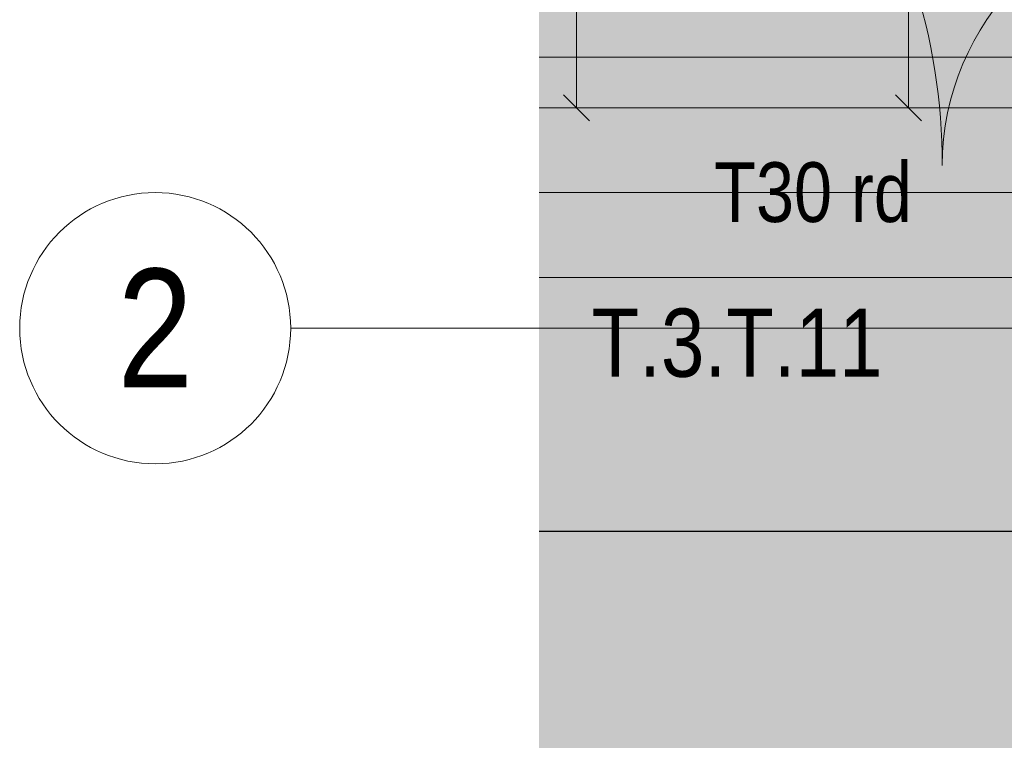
# Model space of a CAD drawing. Extents: x -620 to 3480, y 62 to 1112.
# Tile 70 of 76: x -577 to -547, y 815 to 837. Entities that reach past the tile are written whole.
import ezdxf
from ezdxf.enums import TextEntityAlignment as Align
from ezdxf.lldxf.tags import DXFTag

# ---------------------------------------------------------------- set-up
doc = ezdxf.new("R2010")
doc.units = 0
doc.layers.get('0').update_dxf_attribs({"lineweight": 13})
for name, color, linetype, lineweight, true_color in [('30 -34 Innenwände- 4 Türen_Fenster', 7, 'Continuous', 15, 0x9955ff), ('30 -35 Decken- 1 Konstruktion-Träger- Stahlbeton', 7, 'grob-A06GA2HT8I', 13, 0x33aa00), ('30 -35 Decken- 2.1 Treppen Innen 2D', 7, 'Continuous', 9, 0x599559), ('70 -76 Bemaßung- 2 Allgemein', 7, 'Continuous', 5, 0x6666cc), ('E_Aussparung Bemaßung', 5, 'Continuous', 9, 0x0000ff), ('E_Leerrohr_Detailnummer', 1, 'Continuous', 25, 0xff0000), ('iwb_Layout BA_Markierung', 7, 'Continuous', 9, 0xbadcdc), ('iwb_Schraffur_Unterzug', 7, 'Continuous', 5, 0xffffcc)]:
    doc.layers.add(name, color=color, linetype=linetype, lineweight=lineweight, true_color=true_color)
for name, color, linetype, lineweight in [('70 -71 Achsen- 1 Gebäudeachsen', 7, 'STRICHPUNKT2-A06GA2HU8I', 18), ('iwb_Layout Achsbezeichung', 7, 'Continuous', 13), ('Keine', 7, 'Continuous', 9)]:
    doc.layers.add(name, color=color, linetype=linetype, lineweight=lineweight)
doc.styles.get("Standard").update_dxf_attribs({"font": 'ARIALN.TTF'})
tags = doc.linetypes.add('fein_strichliert-A06GA2HV8I', pattern=[4, 1, -2, 1]).pattern_tags.tags
tags[8:9] = [DXFTag(74, 4), DXFTag(75, 0), DXFTag(340, '0'), DXFTag(46, 0.0), DXFTag(50, 0.0), DXFTag(44, 0.0), DXFTag(45, 0.0)]
tags[6:7] = [DXFTag(74, 4), DXFTag(75, 0), DXFTag(340, '0'), DXFTag(46, 0.0), DXFTag(50, 0.0), DXFTag(44, 0.0), DXFTag(45, 0.0)]
tags[4:5] = [DXFTag(74, 4), DXFTag(75, 0), DXFTag(340, '0'), DXFTag(46, 0.0), DXFTag(50, 0.0), DXFTag(44, 0.0), DXFTag(45, 0.0)]
tags = doc.linetypes.add('grob-A06GA2HT8I', pattern=[14, 3, -8, 3]).pattern_tags.tags
tags[8:9] = [DXFTag(74, 4), DXFTag(75, 0), DXFTag(340, '0'), DXFTag(46, 0.0), DXFTag(50, 0.0), DXFTag(44, 0.0), DXFTag(45, 0.0)]
tags[6:7] = [DXFTag(74, 4), DXFTag(75, 0), DXFTag(340, '0'), DXFTag(46, 0.0), DXFTag(50, 0.0), DXFTag(44, 0.0), DXFTag(45, 0.0)]
tags[4:5] = [DXFTag(74, 4), DXFTag(75, 0), DXFTag(340, '0'), DXFTag(46, 0.0), DXFTag(50, 0.0), DXFTag(44, 0.0), DXFTag(45, 0.0)]
tags = doc.linetypes.add('STRICHPUNKT2', pattern=[12.7, 6.35, -3.175, 0, -3.175]).pattern_tags.tags
tags[10:11] = [DXFTag(74, 4), DXFTag(75, 0), DXFTag(340, '0'), DXFTag(46, 0.0), DXFTag(50, 0.0), DXFTag(44, 0.0), DXFTag(45, 0.0)]
tags[8:9] = [DXFTag(74, 4), DXFTag(75, 0), DXFTag(340, '0'), DXFTag(46, 0.0), DXFTag(50, 0.0), DXFTag(44, 0.0), DXFTag(45, 0.0)]
tags[6:7] = [DXFTag(74, 4), DXFTag(75, 0), DXFTag(340, '0'), DXFTag(46, 0.0), DXFTag(50, 0.0), DXFTag(44, 0.0), DXFTag(45, 0.0)]
tags[4:5] = [DXFTag(74, 4), DXFTag(75, 0), DXFTag(340, '0'), DXFTag(46, 0.0), DXFTag(50, 0.0), DXFTag(44, 0.0), DXFTag(45, 0.0)]
tags = doc.linetypes.add('STRICHPUNKT2-A06GA2HU8I', pattern=[12.7, 6.35, -3.175, 0, -3.175]).pattern_tags.tags
tags[10:11] = [DXFTag(74, 4), DXFTag(75, 0), DXFTag(340, '0'), DXFTag(46, 0.0), DXFTag(50, 0.0), DXFTag(44, 0.0), DXFTag(45, 0.0)]
tags[8:9] = [DXFTag(74, 4), DXFTag(75, 0), DXFTag(340, '0'), DXFTag(46, 0.0), DXFTag(50, 0.0), DXFTag(44, 0.0), DXFTag(45, 0.0)]
tags[6:7] = [DXFTag(74, 4), DXFTag(75, 0), DXFTag(340, '0'), DXFTag(46, 0.0), DXFTag(50, 0.0), DXFTag(44, 0.0), DXFTag(45, 0.0)]
tags[4:5] = [DXFTag(74, 4), DXFTag(75, 0), DXFTag(340, '0'), DXFTag(46, 0.0), DXFTag(50, 0.0), DXFTag(44, 0.0), DXFTag(45, 0.0)]

# ---------------------------------------------------------------- blocks, each defined once
blk = doc.blocks.new('Polygon-A06GA2HJ8I')
at = {"color": 0, "linetype": 'ByBlock', "lineweight": -2, "ltscale": 0.13}
blk.add_solid([(-496.963, 91.629), (-561.186, 91.458), (-496.798, 1077.035), (-561.186, 1077.035)], dxfattribs=at)
blk = doc.blocks.new('Referenz-A06GA2HW8I')
at = {"layer": '30 -34 Innenwände- 4 Türen_Fenster', "color": 0, "linetype": 'grob-A06GA2HT8I', "lineweight": -2, "ltscale": 0.13}
for p, q in [((-561.186, 833.98), (-518.685, 833.98)), ((-561.186, 828.98), (-518.685, 828.98))]:
    blk.add_line(p, q, dxfattribs=at)
for centre, major_axis, end_param in [((-567.285, 832.28), (18, 0), 1.225113), ((-541.585, 832.28), (0, 7.7), 1.570796)]:
    blk.add_ellipse(centre, major_axis=major_axis, ratio=1, start_param=0, end_param=end_param, dxfattribs=at)
at = {"layer": '30 -35 Decken- 1 Konstruktion-Träger- Stahlbeton', "color": 0, "lineweight": -2}
for p, q in [((-561.186, 835.48), (-2.685, 835.48)), ((-561.186, 827.48), (-2.685, 827.48))]:
    blk.add_line(p, q, dxfattribs=at)
at = {"layer": '30 -35 Decken- 2.1 Treppen Innen 2D', "color": 0, "linetype": 'grob-A06GA2HT8I', "lineweight": -2, "ltscale": 0.13}
blk.add_line((-496.185, 833.98), (-561.186, 833.98), dxfattribs=at)
at = {"layer": '30 -35 Decken- 2.1 Treppen Innen 2D', "color": 0, "lineweight": -2}
blk.add_line((-561.186, 833.98), (-496.185, 833.98), dxfattribs=at)
at = {"layer": '70 -71 Achsen- 1 Gebäudeachsen', "color": 0, "linetype": 'STRICHPUNKT2-A06GA2HU8I', "lineweight": -2, "ltscale": 0.13}
blk.add_line((-561.186, 831.48), (86.255, 831.48), dxfattribs=at)
at = {"layer": '70 -76 Bemaßung- 2 Allgemein', "color": 0, "linetype": 'Continuous', "lineweight": -2, "ltscale": 0.13}
blk.add_line((-519.745, 821.48), (-561.186, 821.48), dxfattribs=at)
at = {"layer": 'Keine', "color": 0, "linetype": 'fein_strichliert-A06GA2HV8I', "lineweight": -2, "ltscale": 0.13}
blk.add_line((-561.186, 833.98), (-518.685, 833.98), dxfattribs=at)
at = {"layer": 'Keine', "color": 0, "linetype": 'Continuous', "lineweight": -2, "ltscale": 0.13, "attachment_point": 1}
for s, insert, char_height in [('{\\fArial Narrow;T30 rd}', (-556.017, 832.374), 1.76205), ('{\\fArial Narrow;T.3.T.11}', (-559.641, 828.059), 2.01377)]:
    blk.add_mtext(s, dxfattribs=dict(at, insert=insert, char_height=char_height))
blk = doc.blocks.new('Referenz-A06GA2HY8I')
at = {"layer": 'iwb_Schraffur_Unterzug', "linetype": 'Continuous', "ltscale": 0.13}
for points in [[(-561.186, 835.48), (-2.685, 835.48), (-2.685, 827.48)], [(-561.186, 835.48), (-2.685, 827.48), (-561.186, 834.333)], [(-561.186, 834.333), (-2.685, 827.48), (-561.186, 827.48)]]:
    blk.add_solid(points, dxfattribs=at)
blk = doc.blocks.new('Polygon-A06GA2JC8I')
at = {"color": 0, "linetype": 'ByBlock', "lineweight": -2, "ltscale": 0.25}
blk.add_line((-479.924, 821.48), (-561.186, 821.48), dxfattribs=at)
blk = doc.blocks.new('Maß-A06GA2LU8I')
at = {"color": 0, "linetype": 'ByBlock', "lineweight": -2, "ltscale": 0.13}
for p, q in [((-559.703, 861.449), (-560.467, 862.213)), ((-560.685, 861.831), (-559.085, 861.831)), ((-560.085, 861.831), (-560.085, 833.98)), ((-559.703, 833.598), (-560.467, 834.362)), ((-559.485, 833.98), (-561.085, 833.98))]:
    blk.add_line(p, q, dxfattribs=at)
at = {"color": 0, "linetype": 'ByBlock', "lineweight": -2, "ltscale": 0.13, "char_height": 2, "attachment_point": 1, "rotation": 90}
for s, insert in [('{\\W0.9;\\fArial Narrow|b0|i1;m}', (-562.751, 849.364)), ('{\\W0.9;\\fArial Narrow|b0|i1;1,39 }', (-562.751, 844.996))]:
    blk.add_mtext(s, dxfattribs=dict(at, insert=insert))
blk = doc.blocks.new('Maß-A06GA2LW8I')
at = {"color": 0, "linetype": 'ByBlock', "lineweight": -2, "ltscale": 0.13}
for p, q in [((-549.903, 856.219), (-550.667, 856.983)), ((-549.685, 856.601), (-551.285, 856.601)), ((-550.285, 856.601), (-550.285, 833.98)), ((-549.903, 833.598), (-550.667, 834.362)), ((-550.885, 833.98), (-549.285, 833.98))]:
    blk.add_line(p, q, dxfattribs=at)
at = {"color": 0, "linetype": 'ByBlock', "lineweight": -2, "ltscale": 0.13, "char_height": 2, "attachment_point": 1, "rotation": 90}
for s, insert in [('{\\W0.9;\\fArial Narrow|b0|i1;m}', (-552.951, 846.749)), ('{\\W0.9;\\fArial Narrow|b0|i1;1,13 }', (-552.951, 842.381))]:
    blk.add_mtext(s, dxfattribs=dict(at, insert=insert))

msp = doc.modelspace()

# ---------------------------------------------------------------- linework, layer by layer
at = {"layer": 'iwb_Layout Achsbezeichung', "linetype": 'STRICHPUNKT2', "lineweight": 13, "ltscale": 0.39}
msp.add_line((-561.186, 827.48), (-568.521, 827.48), dxfattribs=at)
at = {"layer": 'iwb_Layout Achsbezeichung', "ltscale": 0.39}
msp.add_circle((-572.521, 827.48), 4, dxfattribs=at)

# ---------------------------------------------------------------- block references
at = {"color": 8, "lineweight": 13, "ltscale": 0.13, "true_color": 0x808080}
msp.add_blockref('Referenz-A06GA2HW8I', (0, 0), dxfattribs=at)
at = {"color": 8, "lineweight": 25, "ltscale": 0.25, "true_color": 0x808080}
msp.add_blockref('Referenz-A06GA2HY8I', (0, 0), dxfattribs=at)
at = {"layer": 'E_Aussparung Bemaßung', "ltscale": 0.13}
for name in ['Maß-A06GA2LU8I', 'Maß-A06GA2LW8I']:
    msp.add_blockref(name, (0, 0), dxfattribs=at)
at = {"layer": 'E_Leerrohr_Detailnummer', "ltscale": 0.25}
msp.add_blockref('Polygon-A06GA2JC8I', (0, 0), dxfattribs=at)
at = {"layer": 'iwb_Layout BA_Markierung', "ltscale": 0.13}
msp.add_blockref('Polygon-A06GA2HJ8I', (0, 0), dxfattribs=at)

# ---------------------------------------------------------------- texts
at = {"layer": 'iwb_Layout Achsbezeichung', "ltscale": 0.39}
msp.add_text('2', height=3.5, dxfattribs=at).set_placement((-572.521, 827.48), align=Align.MIDDLE_CENTER)

doc.saveas('drawing.dxf')
